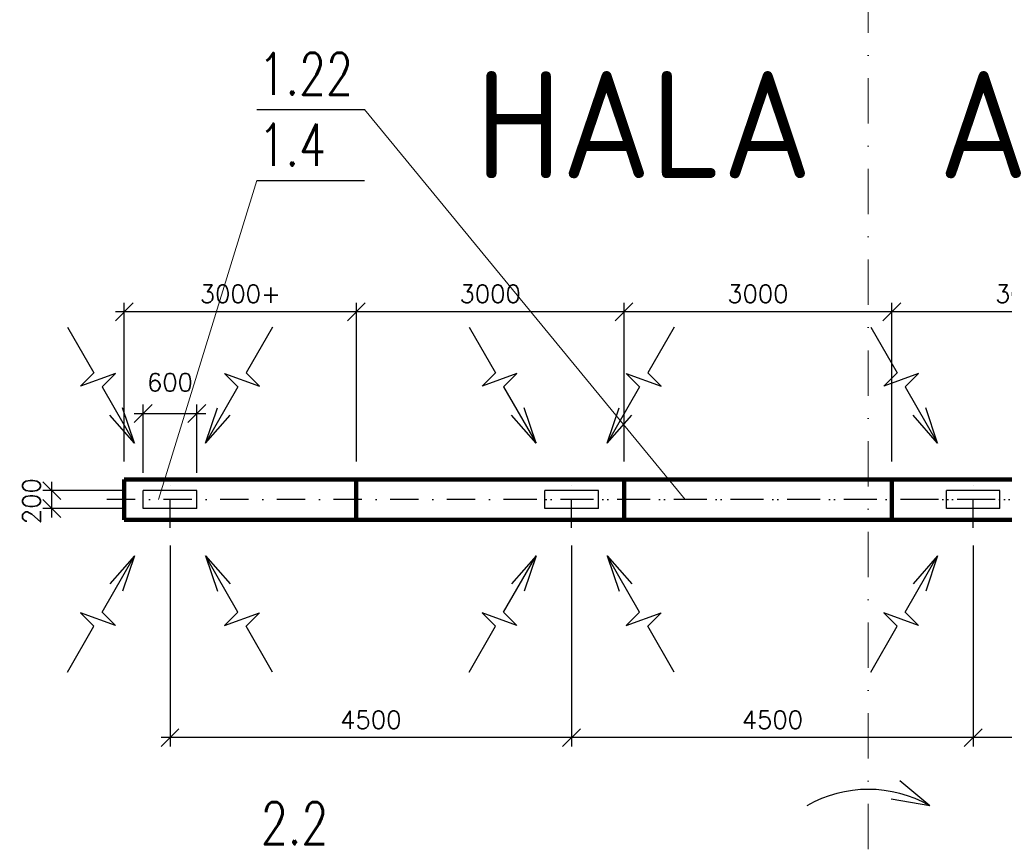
# Model space of a CAD drawing. Header units: millimetres. Extents: x -746391 to 410178, y -169697 to 100555.
# Tile 81 of 179: x 14491 to 25524, y 7153 to 16400. Entities that reach past the tile are written whole.
import ezdxf
from ezdxf.lldxf.tags import DXFTag

# ---------------------------------------------------------------- set-up
doc = ezdxf.new("R2010")
doc.units = ezdxf.units.MM
for name, pattern in [('CENTERX2', [101.6, 63.5, -12.7, 12.7, -12.7]), ('DASHDOT', [25.4, 12.7, -6.35, 0, -6.35]), ('ČERCHOVANÁ', [25.4, 12.7, -6.35, 0, -6.35])]:
    doc.linetypes.add(name, pattern=pattern)
doc.layers.get('0').update_dxf_attribs({"color": 9})
doc.layers.get('Defpoints').update_dxf_attribs({"color": 9})
for name, color, linetype, lineweight in [('A99_N_osy', 9, 'CENTERX2', 9), ('A99_N_txt-popis-200', 9, 'Continuous', 5), ('VZT-KOTY', 2, 'Continuous', 25)]:
    doc.layers.add(name, color=color, linetype=linetype, lineweight=lineweight)
for name, color, linetype in [('VZT-KÓTY', 2, 'Continuous'), ('VZT-ODVOD-NEVID', 4, 'ACAD_ISO02W100'), ('VZT-ODVOD-OSY', 30, 'ČERCHOVANÁ'), ('VZT-ODVOD-ZAŘÍZENÍ', 150, 'Continuous'), ('VZT-POZICE', 6, 'Continuous'), ('VZT-PŘÍVOD-VÝKON', 2, 'Continuous'), ('VZT-ZAŘ', 3, 'Continuous')]:
    doc.layers.add(name, color=color, linetype=linetype)
doc.styles.add('ad_popis 100', font='isocpeur.ttf', dxfattribs={"height": 200})
doc.styles.add('RomanS', font='romans.shx')
tags = doc.linetypes.add('ACAD_ISO02W100', pattern=[15, 12, -3]).pattern_tags.tags
tags[6:7] = [DXFTag(74, 4), DXFTag(75, 0), DXFTag(340, '0'), DXFTag(46, 1.0), DXFTag(50, 0.0), DXFTag(44, 0.0), DXFTag(45, 0.0)]
tags[4:5] = [DXFTag(74, 4), DXFTag(75, 0), DXFTag(340, '0'), DXFTag(46, 1.0), DXFTag(50, 0.0), DXFTag(44, 0.0), DXFTag(45, 0.0)]
doc.dimstyles.new('VZT100', dxfattribs={"dimscale": 100, "dimtxt": 2, "dimasz": 2, "dimexe": 1, "dimexo": 2, "dimgap": 1, "dimtad": 1, "dimtoh": 1, "dimdec": 0, "dimzin": 0, "dimdsep": 46, "dimtxsty": 'RomanS', "dimblk": 'OBLIQUE', "dimcen": 1, "dimdle": 1, "dimclrd": 256, "dimclre": 256, "dimclrt": 256, "dimadec": 0, "dimazin": 0, "dimtfac": 1, "dimtdec": 0, "dimtmove": 2, "dimatfit": 3, "dimldrblk": 'OBLIQUE', "dimfxl": 1, "dimtolj": 1, "dimtzin": 0, "dimarcsym": 0})

# ---------------------------------------------------------------- blocks, each defined once
blk = doc.blocks.new('_Oblique')
at = {"color": 0, "linetype": 'ByBlock', "lineweight": -2}
blk.add_line((-0.5, -0.5), (0.5, 0.5), dxfattribs=at)
blk = doc.blocks.new('*D1781')
at = {"layer": 'Defpoints', "color": 0, "linetype": 'Continuous', "lineweight": 18, "ltscale": 0.5, "transparency": 16777216}
for p in [(25175, 10710), (29675, 10710), (25175, 8359)]:
    blk.add_point(p, dxfattribs=at)
at = {"layer": 'VZT-KÓTY', "linetype": 'Continuous', "lineweight": -2, "ltscale": 0.5, "transparency": 16777216}
for p, q in [((25175, 10510), (25175, 8259)), ((29675, 10510), (29675, 8259)), ((29775, 8359), (25075, 8359))]:
    blk.add_line(p, q, dxfattribs=at)
at = {"layer": 'VZT-KÓTY', "linetype": 'Continuous', "lineweight": -2, "ltscale": 0.5, "transparency": 16777216, "xscale": 200, "yscale": 200, "zscale": 200, "rotation": 180}
blk.add_blockref('_Oblique', (25175, 8359), dxfattribs=at)
at = {"layer": 'VZT-KÓTY', "linetype": 'Continuous', "lineweight": -2, "ltscale": 0.5, "transparency": 16777216, "xscale": 200, "yscale": 200, "zscale": 200}
blk.add_blockref('_Oblique', (29675, 8359), dxfattribs=at)
at = {"layer": 'VZT-KÓTY', "linetype": 'Continuous', "lineweight": 18, "ltscale": 0.5, "transparency": 16777216, "insert": (27425, 8559), "char_height": 200, "attachment_point": 5, "style": 'RomanS'}
blk.add_mtext('\\A1;4500', dxfattribs=at)
blk = doc.blocks.new('*D1782')
at = {"layer": 'Defpoints', "color": 0, "linetype": 'Continuous', "lineweight": 18, "ltscale": 0.5, "transparency": 16777216}
for p in [(20675, 10710), (25175, 10710), (20675, 8359)]:
    blk.add_point(p, dxfattribs=at)
at = {"layer": 'VZT-KÓTY', "linetype": 'Continuous', "lineweight": -2, "ltscale": 0.5, "transparency": 16777216}
for p, q in [((20675, 10510), (20675, 8259)), ((25175, 10510), (25175, 8259)), ((25275, 8359), (20575, 8359))]:
    blk.add_line(p, q, dxfattribs=at)
at = {"layer": 'VZT-KÓTY', "linetype": 'Continuous', "lineweight": -2, "ltscale": 0.5, "transparency": 16777216, "xscale": 200, "yscale": 200, "zscale": 200, "rotation": 180}
blk.add_blockref('_Oblique', (20675, 8359), dxfattribs=at)
at = {"layer": 'VZT-KÓTY', "linetype": 'Continuous', "lineweight": -2, "ltscale": 0.5, "transparency": 16777216, "xscale": 200, "yscale": 200, "zscale": 200}
blk.add_blockref('_Oblique', (25175, 8359), dxfattribs=at)
at = {"layer": 'VZT-KÓTY', "linetype": 'Continuous', "lineweight": 18, "ltscale": 0.5, "transparency": 16777216, "insert": (22925, 8559), "char_height": 200, "attachment_point": 5, "style": 'RomanS'}
blk.add_mtext('\\A1;4500', dxfattribs=at)
blk = doc.blocks.new('*D1783')
at = {"layer": 'Defpoints', "color": 0, "linetype": 'Continuous', "lineweight": 18, "ltscale": 0.5, "transparency": 16777216}
for p in [(16175, 10710), (20675, 10710), (16175, 8359)]:
    blk.add_point(p, dxfattribs=at)
at = {"layer": 'VZT-KÓTY', "linetype": 'Continuous', "lineweight": -2, "ltscale": 0.5, "transparency": 16777216}
for p, q in [((16175, 10510), (16175, 8259)), ((20675, 10510), (20675, 8259)), ((20775, 8359), (16075, 8359))]:
    blk.add_line(p, q, dxfattribs=at)
at = {"layer": 'VZT-KÓTY', "linetype": 'Continuous', "lineweight": -2, "ltscale": 0.5, "transparency": 16777216, "xscale": 200, "yscale": 200, "zscale": 200, "rotation": 180}
blk.add_blockref('_Oblique', (16175, 8359), dxfattribs=at)
at = {"layer": 'VZT-KÓTY', "linetype": 'Continuous', "lineweight": -2, "ltscale": 0.5, "transparency": 16777216, "xscale": 200, "yscale": 200, "zscale": 200}
blk.add_blockref('_Oblique', (20675, 8359), dxfattribs=at)
at = {"layer": 'VZT-KÓTY', "linetype": 'Continuous', "lineweight": 18, "ltscale": 0.5, "transparency": 16777216, "insert": (18425, 8559), "char_height": 200, "attachment_point": 5, "style": 'RomanS'}
blk.add_mtext('\\A1;4500', dxfattribs=at)
blk = doc.blocks.new('*D1810')
at = {"layer": 'Defpoints', "color": 0, "linetype": 'Continuous', "lineweight": 18, "ltscale": 0.5, "transparency": 16777216}
for p in [(24263, 13129), (24263, 11250), (27263, 11250)]:
    blk.add_point(p, dxfattribs=at)
at = {"layer": 'VZT-KÓTY', "linetype": 'Continuous', "lineweight": -2, "ltscale": 0.5, "transparency": 16777216}
for p, q in [((24263, 11450), (24263, 13229)), ((27263, 11450), (27263, 13229)), ((27363, 13129), (24163, 13129))]:
    blk.add_line(p, q, dxfattribs=at)
at = {"layer": 'VZT-KÓTY', "linetype": 'Continuous', "lineweight": -2, "ltscale": 0.5, "transparency": 16777216, "xscale": 200, "yscale": 200, "zscale": 200, "rotation": 180}
blk.add_blockref('_Oblique', (24263, 13129), dxfattribs=at)
at = {"layer": 'VZT-KÓTY', "linetype": 'Continuous', "lineweight": -2, "ltscale": 0.5, "transparency": 16777216, "xscale": 200, "yscale": 200, "zscale": 200}
blk.add_blockref('_Oblique', (27263, 13129), dxfattribs=at)
at = {"layer": 'VZT-KÓTY', "linetype": 'Continuous', "lineweight": 18, "ltscale": 0.5, "transparency": 16777216, "insert": (25763, 13329), "char_height": 200, "attachment_point": 5, "style": 'RomanS'}
blk.add_mtext('\\A1;3000', dxfattribs=at)
blk = doc.blocks.new('*D1811')
at = {"layer": 'Defpoints', "color": 0, "linetype": 'Continuous', "lineweight": 18, "ltscale": 0.5, "transparency": 16777216}
for p in [(21263, 13129), (21263, 11250), (24263, 11250)]:
    blk.add_point(p, dxfattribs=at)
at = {"layer": 'VZT-KÓTY', "linetype": 'Continuous', "lineweight": -2, "ltscale": 0.5, "transparency": 16777216}
for p, q in [((21263, 11450), (21263, 13229)), ((24263, 11450), (24263, 13229)), ((24363, 13129), (21163, 13129))]:
    blk.add_line(p, q, dxfattribs=at)
at = {"layer": 'VZT-KÓTY', "linetype": 'Continuous', "lineweight": -2, "ltscale": 0.5, "transparency": 16777216, "xscale": 200, "yscale": 200, "zscale": 200, "rotation": 180}
blk.add_blockref('_Oblique', (21263, 13129), dxfattribs=at)
at = {"layer": 'VZT-KÓTY', "linetype": 'Continuous', "lineweight": -2, "ltscale": 0.5, "transparency": 16777216, "xscale": 200, "yscale": 200, "zscale": 200}
blk.add_blockref('_Oblique', (24263, 13129), dxfattribs=at)
at = {"layer": 'VZT-KÓTY', "linetype": 'Continuous', "lineweight": 18, "ltscale": 0.5, "transparency": 16777216, "insert": (22763, 13329), "char_height": 200, "attachment_point": 5, "style": 'RomanS'}
blk.add_mtext('\\A1;3000', dxfattribs=at)
blk = doc.blocks.new('*D1812')
at = {"layer": 'Defpoints', "color": 0, "linetype": 'Continuous', "lineweight": 18, "ltscale": 0.5, "transparency": 16777216}
for p in [(18263, 13129), (18263, 11250), (21263, 11250)]:
    blk.add_point(p, dxfattribs=at)
at = {"layer": 'VZT-KÓTY', "linetype": 'Continuous', "lineweight": -2, "ltscale": 0.5, "transparency": 16777216}
for p, q in [((18263, 11450), (18263, 13229)), ((21263, 11450), (21263, 13229)), ((21363, 13129), (18163, 13129))]:
    blk.add_line(p, q, dxfattribs=at)
at = {"layer": 'VZT-KÓTY', "linetype": 'Continuous', "lineweight": -2, "ltscale": 0.5, "transparency": 16777216, "xscale": 200, "yscale": 200, "zscale": 200, "rotation": 180}
blk.add_blockref('_Oblique', (18263, 13129), dxfattribs=at)
at = {"layer": 'VZT-KÓTY', "linetype": 'Continuous', "lineweight": -2, "ltscale": 0.5, "transparency": 16777216, "xscale": 200, "yscale": 200, "zscale": 200}
blk.add_blockref('_Oblique', (21263, 13129), dxfattribs=at)
at = {"layer": 'VZT-KÓTY', "linetype": 'Continuous', "lineweight": 18, "ltscale": 0.5, "transparency": 16777216, "insert": (19763, 13329), "char_height": 200, "attachment_point": 5, "style": 'RomanS'}
blk.add_mtext('\\A1;3000', dxfattribs=at)
blk = doc.blocks.new('*D1813')
at = {"layer": 'Defpoints', "color": 0, "linetype": 'Continuous', "lineweight": 18, "ltscale": 0.5, "transparency": 16777216}
for p in [(15663, 13129), (15663, 11250), (18263, 11250)]:
    blk.add_point(p, dxfattribs=at)
at = {"layer": 'VZT-KÓTY', "linetype": 'Continuous', "lineweight": -2, "ltscale": 0.5, "transparency": 16777216}
for p, q in [((15663, 11450), (15663, 13229)), ((18263, 11450), (18263, 13229)), ((18363, 13129), (15563, 13129))]:
    blk.add_line(p, q, dxfattribs=at)
at = {"layer": 'VZT-KÓTY', "linetype": 'Continuous', "lineweight": -2, "ltscale": 0.5, "transparency": 16777216, "xscale": 200, "yscale": 200, "zscale": 200, "rotation": 180}
blk.add_blockref('_Oblique', (15663, 13129), dxfattribs=at)
at = {"layer": 'VZT-KÓTY', "linetype": 'Continuous', "lineweight": -2, "ltscale": 0.5, "transparency": 16777216, "xscale": 200, "yscale": 200, "zscale": 200}
blk.add_blockref('_Oblique', (18263, 13129), dxfattribs=at)
at = {"layer": 'VZT-KÓTY', "linetype": 'Continuous', "lineweight": 18, "ltscale": 0.5, "transparency": 16777216, "insert": (16963, 13329), "char_height": 200, "attachment_point": 5, "style": 'RomanS'}
blk.add_mtext('\\A1;3000+', dxfattribs=at)
blk = doc.blocks.new('*D1851')
at = {"layer": 'Defpoints', "color": 0, "linetype": 'Continuous', "lineweight": 18, "ltscale": 0.5, "transparency": 16777216}
for p in [(16475, 11989), (15875, 11125), (16475, 11125)]:
    blk.add_point(p, dxfattribs=at)
at = {"layer": 'VZT-KOTY', "linetype": 'Continuous', "lineweight": -2, "ltscale": 0.5, "transparency": 16777216}
for p, q in [((15875, 11325), (15875, 12089)), ((16475, 11325), (16475, 12089)), ((15775, 11989), (16575, 11989))]:
    blk.add_line(p, q, dxfattribs=at)
at = {"layer": 'VZT-KOTY', "linetype": 'Continuous', "lineweight": -2, "ltscale": 0.5, "transparency": 16777216, "xscale": 200, "yscale": 200, "zscale": 200, "rotation": 180}
blk.add_blockref('_Oblique', (15875, 11989), dxfattribs=at)
at = {"layer": 'VZT-KOTY', "linetype": 'Continuous', "lineweight": -2, "ltscale": 0.5, "transparency": 16777216, "xscale": 200, "yscale": 200, "zscale": 200}
blk.add_blockref('_Oblique', (16475, 11989), dxfattribs=at)
at = {"layer": 'VZT-KOTY', "linetype": 'Continuous', "lineweight": 18, "ltscale": 0.5, "transparency": 16777216, "insert": (16175, 12339), "char_height": 200, "attachment_point": 5, "style": 'RomanS'}
blk.add_mtext('\\A1;600', dxfattribs=at)
blk = doc.blocks.new('*D1852')
at = {"layer": 'Defpoints', "color": 0, "linetype": 'Continuous', "lineweight": 18, "ltscale": 0.5, "transparency": 16777216}
for p in [(14851, 11125), (15875, 11125), (15875, 10925)]:
    blk.add_point(p, dxfattribs=at)
at = {"layer": 'VZT-KOTY', "linetype": 'Continuous', "lineweight": -2, "ltscale": 0.5, "transparency": 16777216}
for p, q in [((14851, 10825), (14851, 11225)), ((15675, 11125), (14751, 11125)), ((15675, 10925), (14751, 10925))]:
    blk.add_line(p, q, dxfattribs=at)
at = {"layer": 'VZT-KOTY', "linetype": 'Continuous', "lineweight": -2, "ltscale": 0.5, "transparency": 16777216, "xscale": 200, "yscale": 200, "zscale": 200}
for p, rotation in [((14851, 11125), 90), ((14851, 10925), 270)]:
    blk.add_blockref('_Oblique', p, dxfattribs=dict(at, rotation=rotation))
at = {"layer": 'VZT-KOTY', "linetype": 'Continuous', "lineweight": 18, "ltscale": 0.5, "transparency": 16777216, "insert": (14622, 11007), "char_height": 200, "attachment_point": 5, "rotation": 90, "style": 'RomanS'}
blk.add_mtext('\\A1;200', dxfattribs=at)

msp = doc.modelspace()

# ---------------------------------------------------------------- linework, layer by layer
at = {"layer": 'A99_N_osy', "linetype": 'DASHDOT', "ltscale": 40}
msp.add_lwpolyline([(24000, -5085), (24000, 84377.5)], dxfattribs=at)
at = {"layer": 'VZT-KOTY', "linetype": 'Continuous', "lineweight": 18, "ltscale": 0.5}
for p, q in [((18353.4, 15394.1), (21947, 11025)), ((17146.7, 14600.3), (16047.4, 11025))]:
    msp.add_line(p, q, dxfattribs=at)
at = {"layer": 'VZT-ODVOD-NEVID', "ltscale": 25}
for p, q in [((16475, 11125), (15875, 11125)), ((15875, 10925), (15875, 11125)), ((16475, 10925), (16475, 11125)), ((20975, 11125), (20375, 11125)), ((20375, 10925), (20375, 11125)), ((20975, 10925), (20975, 11125)), ((25475, 11125), (24875, 11125)), ((24875, 10925), (24875, 11125)), ((25475, 10925), (25475, 11125)), ((16475, 10925), (15875, 10925)), ((20975, 10925), (20375, 10925)), ((25475, 10925), (24875, 10925))]:
    msp.add_line(p, q, dxfattribs=at)
at = {"layer": 'VZT-ODVOD-OSY', "ltscale": 25}
for p, q in [((16175, 10710), (16175, 11340)), ((20675, 10710), (20675, 11340)), ((25175, 10710), (25175, 11340)), ((74850, 11025), (15425, 11025)), ((79350, 11025), (19925, 11025)), ((83850, 11025), (24425, 11025))]:
    msp.add_line(p, q, dxfattribs=at)
at = {"layer": 'VZT-ODVOD-ZAŘÍZENÍ', "lineweight": 90}
for p, q in [((15662.5, 10800), (15662.5, 11250)), ((33262.5, 11250), (15662.5, 11250)), ((18262.5, 10800), (18262.5, 11250)), ((21262.5, 10800), (21262.5, 11250)), ((24262.5, 10800), (24262.5, 11250)), ((33262.5, 10800), (15662.5, 10800))]:
    msp.add_line(p, q, dxfattribs=at)
at = {"layer": 'VZT-PŘÍVOD-VÝKON'}
for p, q in [((15026.4, 12956.2), (15322.1, 12443.9)), ((17323.6, 12956.2), (17027.9, 12443.9)), ((19526.4, 12956.2), (19822.1, 12443.9)), ((21823.6, 12956.2), (21527.9, 12443.9)), ((24026.4, 12956.2), (24322.1, 12443.9)), ((15322.1, 12443.9), (15172.3, 12294.1)), ((15563, 12436.3), (15172.3, 12294.1)), ((15413.1, 12286.4), (15563, 12436.3)), ((16787, 12436.3), (17177.7, 12294.1)), ((16936.9, 12286.4), (16787, 12436.3)), ((17027.9, 12443.9), (17177.7, 12294.1)), ((19822.1, 12443.9), (19672.3, 12294.1)), ((20063, 12436.3), (19672.3, 12294.1)), ((19913.1, 12286.4), (20063, 12436.3)), ((21287, 12436.3), (21677.7, 12294.1)), ((21436.9, 12286.4), (21287, 12436.3)), ((21527.9, 12443.9), (21677.7, 12294.1)), ((24322.1, 12443.9), (24172.3, 12294.1)), ((24563, 12436.3), (24172.3, 12294.1)), ((24413.1, 12286.4), (24563, 12436.3)), ((15413.1, 12286.4), (15777.1, 11655.9)), ((16936.9, 12286.4), (16572.9, 11655.9)), ((19913.1, 12286.4), (20277.1, 11655.9)), ((21436.9, 12286.4), (21072.9, 11655.9)), ((24413.1, 12286.4), (24777.1, 11655.9)), ((15777, 11655.3), (15643.2, 12050.9)), ((16573, 11655.3), (16706.8, 12050.9)), ((20277, 11655.3), (20143.2, 12050.9)), ((21073, 11655.3), (21206.8, 12050.9)), ((24777, 11655.3), (24643.2, 12050.9)), ((15777.1, 11655.9), (15501.4, 11969.6)), ((16572.9, 11655.9), (16848.6, 11969.6)), ((20277.1, 11655.9), (20001.4, 11969.6)), ((21072.9, 11655.9), (21348.6, 11969.6)), ((24777.1, 11655.9), (24501.4, 11969.6)), ((15413.1, 9763.6), (15777.1, 10394.1)), ((15777.1, 10394.1), (15501.4, 10080.4)), ((15777, 10394.7), (15643.2, 9999.1)), ((16936.9, 9763.6), (16572.9, 10394.1)), ((16572.9, 10394.1), (16848.6, 10080.4)), ((16573, 10394.7), (16706.8, 9999.1)), ((19913.1, 9763.6), (20277.1, 10394.1)), ((20277.1, 10394.1), (20001.4, 10080.4)), ((20277, 10394.7), (20143.2, 9999.1)), ((21436.9, 9763.6), (21072.9, 10394.1)), ((21072.9, 10394.1), (21348.6, 10080.4)), ((21073, 10394.7), (21206.8, 9999.1)), ((24413.1, 9763.6), (24777.1, 10394.1)), ((24777.1, 10394.1), (24501.4, 10080.4)), ((24777, 10394.7), (24643.2, 9999.1)), ((15563, 9613.7), (15172.3, 9755.9)), ((15322.1, 9606.1), (15172.3, 9755.9)), ((15413.1, 9763.6), (15563, 9613.7)), ((16936.9, 9763.6), (16787, 9613.7)), ((16787, 9613.7), (17177.7, 9755.9)), ((17027.9, 9606.1), (17177.7, 9755.9)), ((20063, 9613.7), (19672.3, 9755.9)), ((19822.1, 9606.1), (19672.3, 9755.9)), ((19913.1, 9763.6), (20063, 9613.7)), ((21436.9, 9763.6), (21287, 9613.7)), ((21287, 9613.7), (21677.7, 9755.9)), ((21527.9, 9606.1), (21677.7, 9755.9)), ((24563, 9613.7), (24172.3, 9755.9)), ((24322.1, 9606.1), (24172.3, 9755.9)), ((24413.1, 9763.6), (24563, 9613.7)), ((15026.4, 9093.8), (15322.1, 9606.1)), ((17323.6, 9093.8), (17027.9, 9606.1)), ((19526.4, 9093.8), (19822.1, 9606.1)), ((21823.6, 9093.8), (21527.9, 9606.1)), ((24026.4, 9093.8), (24322.1, 9606.1)), ((24689.7, 7594.6), (24351.6, 7875.1)), ((24689.7, 7594.6), (24351.6, 7875.1)), ((24689.7, 7594.6), (24256.7, 7668.5)), ((24689.7, 7594.6), (24256.7, 7668.5))]:
    msp.add_line(p, q, dxfattribs=at)
msp.add_arc((24000, 6400), 1379.4, 60, 120, dxfattribs=at)
msp.add_arc((24000, 6400), 1379.4, 60, 120, dxfattribs=at)
at = {"layer": 'VZT-ZAŘ'}
for p, q in [((17146.7, 15394.1), (18353.4, 15394.1)), ((17146.7, 14600.3), (18353.4, 14600.3))]:
    msp.add_line(p, q, dxfattribs=at)

# ---------------------------------------------------------------- texts
at = {"layer": 'A99_N_txt-popis-200', "lineweight": 9, "ltscale": 5, "style": 'ad_popis 100'}
msp.add_text('HALA  A', height=1200, dxfattribs=at).set_placement((19589.9, 14625.5))
at = {"layer": 'VZT-POZICE', "linetype": 'Continuous', "style": 'RomanS', "width": 0.75}
for s, p in [('1.22', (17166.7, 15558.7)), ('1.4', (17166.7, 14765)), ('2.2', (17192.8, 7165.1))]:
    msp.add_text(s, height=470.25, rotation=0, dxfattribs=at).set_placement(p)

# ---------------------------------------------------------------- dimensions: what is measured, and where the dimension line sits
at = {"layer": 'VZT-KOTY', "linetype": 'Continuous', "lineweight": 18, "ltscale": 0.5}
dim = msp.add_linear_dim(base=(16475, 11989.2), p1=(15875, 11125), p2=(16475, 11125), dimstyle='VZT100', dxfattribs=at)
dim.commit()
dim.dimension.update_dxf_attribs({"geometry": '*D1851', "text_midpoint": (16175, 12339.2)})
dim = msp.add_linear_dim(base=(14850.6, 11125), p1=(15875, 10925), p2=(15875, 11125), angle=90, dimstyle='VZT100', dxfattribs=at)
dim.commit()
dim.dimension.update_dxf_attribs({"geometry": '*D1852', "text_midpoint": (14621.9, 11007.4), "dimtype": 160})
at = {"layer": 'VZT-KÓTY', "linetype": 'Continuous', "lineweight": 18, "ltscale": 0.5}
dim = msp.add_linear_dim(base=(15662.5, 13129.4), p1=(18262.5, 11250), p2=(15662.5, 11250), text='3000+', dimstyle='VZT100', dxfattribs=at)
dim.commit()
dim.dimension.update_dxf_attribs({"geometry": '*D1813', "text_midpoint": (16962.5, 13329.4)})
for base, p1, p2, picture, middle in [((18262.5, 13129.4), (21262.5, 11250), (18262.5, 11250), '*D1812', (19762.5, 13329.4)), ((21262.5, 13129.4), (24262.5, 11250), (21262.5, 11250), '*D1811', (22762.5, 13329.4)), ((24262.5, 13129.4), (27262.5, 11250), (24262.5, 11250), '*D1810', (25762.5, 13329.4)), ((16175, 8358.8), (20675, 10710), (16175, 10710), '*D1783', (18425, 8558.8)), ((20675, 8358.8), (25175, 10710), (20675, 10710), '*D1782', (22925, 8558.8)), ((25175, 8358.8), (29675, 10710), (25175, 10710), '*D1781', (27425, 8558.8))]:
    dim = msp.add_linear_dim(base=base, p1=p1, p2=p2, dimstyle='VZT100', dxfattribs=at)
    dim.commit()
    dim.dimension.update_dxf_attribs({"geometry": picture, "text_midpoint": middle})

doc.saveas('drawing.dxf')
